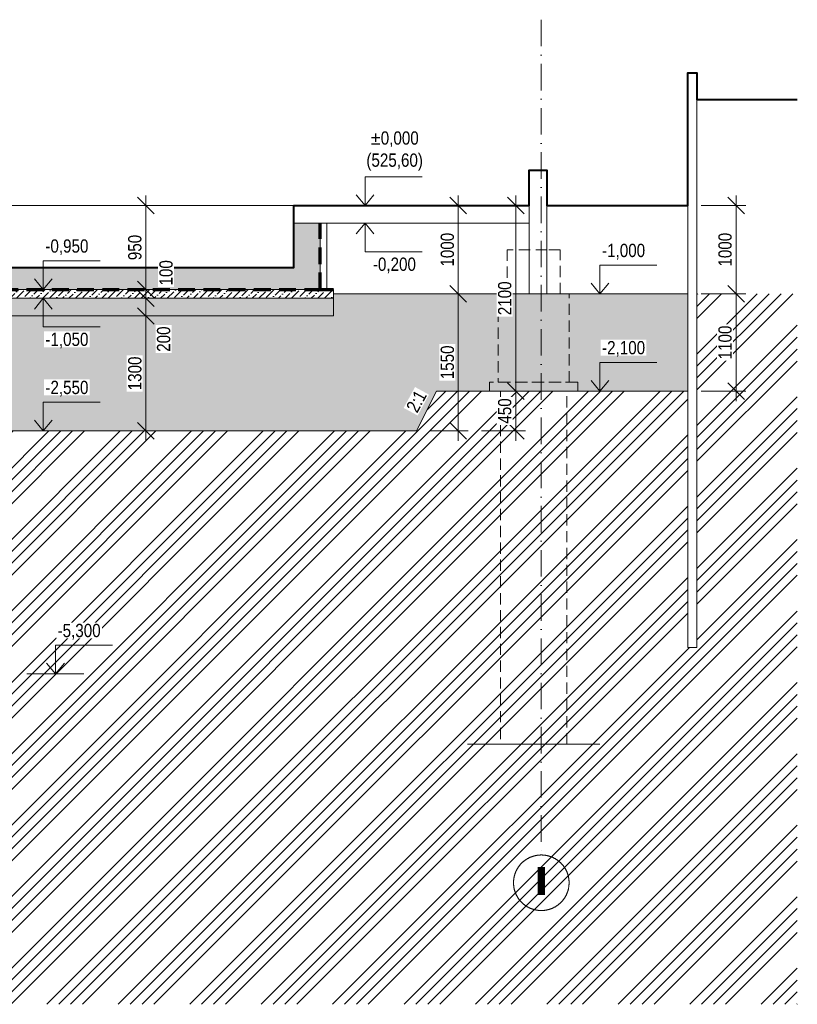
# Model space of a CAD drawing. Header units: millimetres. Extents: x -2694 to 670324, y -147023 to 76385.
# Tile 38 of 51: x 480490 to 489288, y -146531 to -135391. Entities that reach past the tile are written whole.
import ezdxf
from ezdxf.enums import TextEntityAlignment as Align

# ---------------------------------------------------------------- set-up
doc = ezdxf.new("R2010")
doc.units = ezdxf.units.MM
doc.header["$LTSCALE"] = 10
for name, pattern in [('Cerchovana 2x', [0.5, 0.3, -0.1, 0, -0.1]), ('DASHDOT', [25.4, 12.7, -6.35, 0, -6.35]), ('ČÁRKOVANÁ', [19.05, 12.7, -6.35])]:
    doc.linetypes.add(name, pattern=pattern)
doc.layers.get('0').update_dxf_attribs({"lineweight": 20})
doc.layers.get('Defpoints').update_dxf_attribs({"lineweight": 20})
for name, color, linetype, lineweight in [('_A_OSY_HPFM', 253, 'DASHDOT', 13), ('A_CARK', 72, 'ČÁRKOVANÁ', 20), ('A_KOTY', 7, 'Continuous', 13), ('A_TENKA', 4, 'Continuous', 20), ('A_TENKA_ZEMNI_PRACE', 31, 'Continuous', 20), ('A_TUCNA', 1, 'Continuous', 40)]:
    doc.layers.add(name, color=color, linetype=linetype, lineweight=lineweight)
doc.layers.add('A_SRAF', color=8, linetype='Continuous', lineweight=13, transparency=0.3)
doc.layers.add('A_SRAFY_ZB', color=7, linetype='Continuous', lineweight=13, true_color=0xc8c8c8, transparency=0.3)
doc.styles.add('ARIAL', font='arial.ttf')
doc.styles.add('KÓTY', font='ARIALN.TTF')
doc.linetypes.add('__PRERUSENI', pattern='A,2.36,[100,CADKON.SHX,S=0.1,R=0,X=0,Y=0],-0.39', length=2.75)
doc.linetypes.add('CIKCAK', pattern='A,0.00254,-5.08,[131,ltypeshp.shx,S=5.08,R=0,X=-5.08,Y=0],-10.16,[131,ltypeshp.shx,S=5.08,R=180,X=5.08,Y=0],-5.08', length=20.32254)
doc.dimstyles.new('INPROS - 75', dxfattribs={"dimscale": 75, "dimtxt": 2, "dimasz": 2.5, "dimexe": 1.5, "dimexo": 2, "dimtad": 1, "dimdec": 0, "dimrnd": 5, "dimtxsty": 'KÓTY', "dimblk": 'OBLIQUE', "dimcen": 2.5, "dimdle": 1.5, "dimadec": 0, "dimazin": 0, "dimtfac": 1, "dimtdec": 0, "dimtmove": 2, "dimatfit": 3, "dimldrblk": 'OBLIQUE', "dimfxl": 6, "dimfxlon": 1, "dimtfill": 1, "dimlwd": -1, "dimlwe": -1, "dimarcsym": 0})

# ---------------------------------------------------------------- blocks, each defined once
blk = doc.blocks.new('_Oblique')
at = {"color": 0, "linetype": 'ByBlock', "lineweight": -2}
blk.add_line((-0.5, -0.5), (0.5, 0.5), dxfattribs=at)
blk = doc.blocks.new('*D223')
at = {"layer": 'A_KOTY', "color": 0, "transparency": 16777216}
for p, q in [((481916, -137381), (481916, -138556)), ((482366, -137493), (481804, -137493)), ((482366, -138443), (481804, -138443))]:
    blk.add_line(p, q, dxfattribs=at)
at = {"layer": 'Defpoints', "color": 0, "transparency": 16777216}
for p in [(483590, -137493), (481916, -138443), (483590, -138443)]:
    blk.add_point(p, dxfattribs=at)
at = {"layer": 'A_KOTY', "color": 0, "transparency": 16777216, "xscale": 187.5, "yscale": 187.5, "zscale": 187.5}
for p, rotation in [((481916, -137493), 90), ((481916, -138443), 270)]:
    blk.add_blockref('_Oblique', p, dxfattribs=dict(at, rotation=rotation))
at = {"layer": 'A_KOTY', "color": 0, "transparency": 16777216, "insert": (481793, -137968), "char_height": 150, "attachment_point": 5, "rotation": 90, "style": 'KÓTY', "bg_fill": 3, "box_fill_scale": 1.1, "bg_fill_color": 256, "bg_fill_true_color": 13158600, "bg_fill_transparency": 0}
blk.add_mtext('950', dxfattribs=at)
blk = doc.blocks.new('*D322')
at = {"layer": 'A_KOTY', "color": 0, "transparency": 16777216}
for p, q in [((481916, -138331), (481916, -138656)), ((482366, -138443), (481804, -138443)), ((481916, -138543), (481804, -138543))]:
    blk.add_line(p, q, dxfattribs=at)
at = {"layer": 'Defpoints', "color": 0, "transparency": 16777216}
for p in [(483590, -138443), (481916, -138543), (481916, -138543)]:
    blk.add_point(p, dxfattribs=at)
at = {"layer": 'A_KOTY', "color": 0, "transparency": 16777216, "insert": (482146, -138255), "char_height": 150, "attachment_point": 5, "rotation": 90, "style": 'KÓTY', "bg_fill": 3, "box_fill_scale": 1.1, "bg_fill_color": 256, "bg_fill_true_color": 13158600, "bg_fill_transparency": 0}
blk.add_mtext('100', dxfattribs=at)
at = {"layer": 'A_KOTY', "color": 0, "transparency": 16777216, "xscale": 187.5, "yscale": 187.5, "zscale": 187.5}
for p, rotation in [((481916, -138443), 90), ((481916, -138543), 270)]:
    blk.add_blockref('_Oblique', p, dxfattribs=dict(at, rotation=rotation))
blk = doc.blocks.new('*D324')
at = {"layer": 'A_KOTY', "color": 0, "transparency": 16777216}
for p, q in [((481916, -138431), (481916, -138856)), ((481916, -138543), (482029, -138543)), ((482366, -138743), (481804, -138743))]:
    blk.add_line(p, q, dxfattribs=at)
at = {"layer": 'Defpoints', "color": 0, "transparency": 16777216}
for p in [(481916, -138543), (481916, -138743), (484040, -138743)]:
    blk.add_point(p, dxfattribs=at)
at = {"layer": 'A_KOTY', "color": 0, "transparency": 16777216, "xscale": 187.5, "yscale": 187.5, "zscale": 187.5, "rotation": 90}
blk.add_blockref('_Oblique', (481916, -138543), dxfattribs=at)
at = {"layer": 'A_KOTY', "color": 0, "transparency": 16777216, "insert": (482119, -139005), "char_height": 150, "attachment_point": 5, "rotation": 90, "style": 'KÓTY', "bg_fill": 3, "box_fill_scale": 1.1, "bg_fill_color": 256, "bg_fill_true_color": 13158600, "bg_fill_transparency": 0}
blk.add_mtext('200', dxfattribs=at)
at = {"layer": 'A_KOTY', "color": 0, "transparency": 16777216, "xscale": 187.5, "yscale": 187.5, "zscale": 187.5, "rotation": 270}
blk.add_blockref('_Oblique', (481916, -138743), dxfattribs=at)
blk = doc.blocks.new('*D325')
at = {"layer": 'A_KOTY', "color": 0, "transparency": 16777216}
for p, q in [((481916, -138631), (481916, -140156)), ((482366, -138743), (481804, -138743)), ((482366, -140043), (481804, -140043))]:
    blk.add_line(p, q, dxfattribs=at)
at = {"layer": 'Defpoints', "color": 0, "transparency": 16777216}
for p in [(484040, -138743), (481916, -140043), (484040, -140043)]:
    blk.add_point(p, dxfattribs=at)
at = {"layer": 'A_KOTY', "color": 0, "transparency": 16777216, "xscale": 187.5, "yscale": 187.5, "zscale": 187.5}
for p, rotation in [((481916, -138743), 90), ((481916, -140043), 270)]:
    blk.add_blockref('_Oblique', p, dxfattribs=dict(at, rotation=rotation))
at = {"layer": 'A_KOTY', "color": 0, "transparency": 16777216, "insert": (481793, -139393), "char_height": 150, "attachment_point": 5, "rotation": 90, "style": 'KÓTY', "bg_fill": 3, "box_fill_scale": 1.1, "bg_fill_color": 256, "bg_fill_true_color": 13158600, "bg_fill_transparency": 0}
blk.add_mtext('1300', dxfattribs=at)
blk = doc.blocks.new('*D333')
at = {"layer": 'A_KOTY', "color": 0, "transparency": 16777216}
for p, q in [((485452, -140156), (485452, -138381)), ((485130, -138493), (485565, -138493)), ((485130, -140043), (485565, -140043))]:
    blk.add_line(p, q, dxfattribs=at)
at = {"layer": 'Defpoints', "color": 0, "transparency": 16777216}
for p in [(484980, -138493), (485452, -138493), (484980, -140043)]:
    blk.add_point(p, dxfattribs=at)
at = {"layer": 'A_KOTY', "color": 0, "transparency": 16777216, "xscale": 187.5, "yscale": 187.5, "zscale": 187.5}
for p, rotation in [((485452, -138493), 90), ((485452, -140043), 270)]:
    blk.add_blockref('_Oblique', p, dxfattribs=dict(at, rotation=rotation))
at = {"layer": 'A_KOTY', "color": 0, "transparency": 16777216, "insert": (485329, -139268), "char_height": 150, "attachment_point": 5, "rotation": 90, "style": 'KÓTY', "bg_fill": 3, "box_fill_scale": 1.1, "bg_fill_color": 256, "bg_fill_true_color": 13158600, "bg_fill_transparency": 0}
blk.add_mtext('1550', dxfattribs=at)
blk = doc.blocks.new('*D334')
at = {"layer": 'A_KOTY', "color": 0, "transparency": 16777216}
for p, q in [((485452, -138606), (485452, -137381)), ((485452, -137493), (485565, -137493)), ((485452, -138493), (485565, -138493))]:
    blk.add_line(p, q, dxfattribs=at)
at = {"layer": 'Defpoints', "color": 0, "transparency": 16777216}
for p in [(485452, -137493), (485452, -137493), (485452, -138493)]:
    blk.add_point(p, dxfattribs=at)
at = {"layer": 'A_KOTY', "color": 0, "transparency": 16777216, "xscale": 187.5, "yscale": 187.5, "zscale": 187.5}
for p, rotation in [((485452, -137493), 90), ((485452, -138493), 270)]:
    blk.add_blockref('_Oblique', p, dxfattribs=dict(at, rotation=rotation))
at = {"layer": 'A_KOTY', "color": 0, "transparency": 16777216, "insert": (485329, -137993), "char_height": 150, "attachment_point": 5, "rotation": 90, "style": 'KÓTY', "bg_fill": 3, "box_fill_scale": 1.1, "bg_fill_color": 256, "bg_fill_true_color": 13158600, "bg_fill_transparency": 0}
blk.add_mtext('1000', dxfattribs=at)
blk = doc.blocks.new('*D335')
at = {"layer": 'A_KOTY', "color": 0, "transparency": 16777216}
for p, q in [((486102, -140156), (486102, -139481)), ((485715, -139593), (486214, -139593)), ((485715, -140043), (486214, -140043))]:
    blk.add_line(p, q, dxfattribs=at)
at = {"layer": 'Defpoints', "color": 0, "transparency": 16777216}
for p in [(485565, -139593), (486102, -139593), (485565, -140043)]:
    blk.add_point(p, dxfattribs=at)
at = {"layer": 'A_KOTY', "color": 0, "transparency": 16777216, "xscale": 187.5, "yscale": 187.5, "zscale": 187.5}
for p, rotation in [((486102, -139593), 90), ((486102, -140043), 270)]:
    blk.add_blockref('_Oblique', p, dxfattribs=dict(at, rotation=rotation))
at = {"layer": 'A_KOTY', "color": 0, "transparency": 16777216, "insert": (485978, -139818), "char_height": 150, "attachment_point": 5, "rotation": 90, "style": 'KÓTY', "bg_fill": 3, "box_fill_scale": 1.1, "bg_fill_color": 256, "bg_fill_true_color": 13158600, "bg_fill_transparency": 0}
blk.add_mtext('450', dxfattribs=at)
blk = doc.blocks.new('*D336')
at = {"layer": 'A_KOTY', "color": 0, "transparency": 16777216}
for p, q in [((486102, -139706), (486102, -137381)), ((486102, -137493), (486214, -137493)), ((486102, -139593), (486214, -139593))]:
    blk.add_line(p, q, dxfattribs=at)
at = {"layer": 'Defpoints', "color": 0, "transparency": 16777216}
for p in [(486102, -137493), (486102, -137493), (486102, -139593)]:
    blk.add_point(p, dxfattribs=at)
at = {"layer": 'A_KOTY', "color": 0, "transparency": 16777216, "xscale": 187.5, "yscale": 187.5, "zscale": 187.5}
for p, rotation in [((486102, -137493), 90), ((486102, -139593), 270)]:
    blk.add_blockref('_Oblique', p, dxfattribs=dict(at, rotation=rotation))
at = {"layer": 'A_KOTY', "color": 0, "transparency": 16777216, "insert": (485978, -138543), "char_height": 150, "attachment_point": 5, "rotation": 90, "style": 'KÓTY', "bg_fill": 3, "box_fill_scale": 1.1, "bg_fill_color": 256, "bg_fill_true_color": 13158600, "bg_fill_transparency": 0}
blk.add_mtext('2100', dxfattribs=at)
blk = doc.blocks.new('*D337')
at = {"layer": 'A_KOTY', "color": 0, "transparency": 16777216}
for p, q in [((488595, -139706), (488595, -138381)), ((488200, -138493), (488707, -138493)), ((488200, -139593), (488707, -139593))]:
    blk.add_line(p, q, dxfattribs=at)
at = {"layer": 'Defpoints', "color": 0, "transparency": 16777216}
for p in [(488050, -138493), (488595, -138493), (488050, -139593)]:
    blk.add_point(p, dxfattribs=at)
at = {"layer": 'A_KOTY', "color": 0, "transparency": 16777216, "xscale": 187.5, "yscale": 187.5, "zscale": 187.5}
for p, rotation in [((488595, -138493), 90), ((488595, -139593), 270)]:
    blk.add_blockref('_Oblique', p, dxfattribs=dict(at, rotation=rotation))
at = {"layer": 'A_KOTY', "color": 0, "transparency": 16777216, "insert": (488471, -139043), "char_height": 150, "attachment_point": 5, "rotation": 90, "style": 'KÓTY', "bg_fill": 3, "box_fill_scale": 1.1, "bg_fill_color": 256, "bg_fill_true_color": 13158600, "bg_fill_transparency": 0}
blk.add_mtext('1100', dxfattribs=at)
blk = doc.blocks.new('*D338')
at = {"layer": 'A_KOTY', "color": 0, "transparency": 16777216}
for p, q in [((488595, -138606), (488595, -137381)), ((488200, -137493), (488707, -137493)), ((488200, -138493), (488707, -138493))]:
    blk.add_line(p, q, dxfattribs=at)
at = {"layer": 'Defpoints', "color": 0, "transparency": 16777216}
for p in [(488050, -137493), (488595, -137493), (488050, -138493)]:
    blk.add_point(p, dxfattribs=at)
at = {"layer": 'A_KOTY', "color": 0, "transparency": 16777216, "xscale": 187.5, "yscale": 187.5, "zscale": 187.5}
for p, rotation in [((488595, -137493), 90), ((488595, -138493), 270)]:
    blk.add_blockref('_Oblique', p, dxfattribs=dict(at, rotation=rotation))
at = {"layer": 'A_KOTY', "color": 0, "transparency": 16777216, "insert": (488471, -137993), "char_height": 150, "attachment_point": 5, "rotation": 90, "style": 'KÓTY', "bg_fill": 3, "box_fill_scale": 1.1, "bg_fill_color": 256, "bg_fill_true_color": 13158600, "bg_fill_transparency": 0}
blk.add_mtext('1000', dxfattribs=at)

msp = doc.modelspace()

# ---------------------------------------------------------------- hatches: boundary and pattern name
at = {"layer": 'A_SRAF'}
h = msp.add_hatch(dxfattribs=at)
h.set_pattern_fill('ANSI36', color=256, scale=16.5, angle=-1.27e-14)
h.paths.add_polyline_path([(484040, -138443.2), (483890, -138443.2), (477139, -138443.2), (477139, -138543.2), (484040, -138543.2)])
h = msp.add_hatch(dxfattribs=at)
h.set_pattern_fill('ANSI34', color=256, scale=30)
h.set_pattern_definition([(45, (0, 12784.5), (-404.1115, 404.1115), []), (45, (134.7, 12784.5), (-404.1115, 404.1115), []), (45, (269.4, 12784.5), (-404.1115, 404.1115), []), (45, (404.1, 12784.5), (-404.1115, 404.1115), [])])
h.paths.add_polyline_path([(489288, -138493.2), (488153.1, -138493.2), (488153.1, -142493.2), (488049.5, -142493.2), (488049.5, -139593.2), (485205, -139593.2), (484980, -140043.2), (479490, -140043.2), (477990, -142793.2), (477990, -143093.2), (477690, -143093.2), (477690, -142793.2), (456049.9, -142793.2), (456049.9, -143093.2), (455749.9, -143093.2), (455749.9, -142793.2), (434109.8, -142793.2), (434109.8, -143093.2), (433809.8, -143093.2), (433809.8, -142793.2), (432310, -140043.2), (431810, -140043.2), (430964.6, -138493.2), (430090.3, -138493.2), (430090.3, -146531.1), (489288, -146531.1)])
h = msp.add_hatch(dxfattribs=at)
h.set_pattern_fill('AR-CONC', color=256, scale=2)
h.set_pattern_definition([(50, (0, 14539.5), (364.36934, -31.87817), [38.1, -419.1]), (355, (0, 14539.5), (-70.48684, 382.1137), [30.48, -335.28117]), (100.451445, (30.36, 14536.85), (293.8825, 350.2355), [32.38002, -356.1805]), (46.1842, (0, 14641.1), (542.1581, -84.08466), [57.15, -628.65]), (96.63556, (45.2, 14634.1), (474.80827, 494.85225), [48.57005, -534.2712]), (351.18415, (0, 14641.1), (474.80827, 494.85225), [45.71993, -502.91946]), (21, (50.8, 14615.7), (303.22878, -204.5304), [38.1, -419.1]), (326, (50.8, 14615.7), (123.60406, 368.37593), [30.48, -335.28]), (71.451445, (76.07, 14598.66), (426.83284, 163.84554), [32.38002, -356.17988]), (37.5, (0, 14539.5), (6.177207, 169.110078), [0, -331.216, 0, -340.36, 0, -336.55]), (7.5, (0, 14539.5), (133.639325, 200.36115), [0, -194.056, 0, -323.596, 0, -128.27]), (327.5, (-113.28, 14539.5), (271.18119, -11.457488), [0, -127, 0, -396.24, 0, -525.78]), (317.5, (-164.08, 14539.5), (296.25836, 50.85298), [0, -165.1, 0, -263.144, 0, -373.38])])
h.paths.add_polyline_path([(479490, -140043.2), (484980, -140043.2), (485205, -139593.2), (488049.5, -139593.2), (488049.5, -138493.2), (484040, -138493.2), (484040, -138743.2), (477139, -138743.2), (477140, -141408.2), (477290, -141408.2), (477290, -141708.2), (467499, -141628.2), (453349, -140593.2), (448510.8, -140593.2), (448510.8, -141293.2), (448660.8, -141293.2), (448660.8, -141593.2), (434560.8, -141593.2), (434560.8, -141293.2), (434710.8, -141293.2), (434710.8, -138493.2), (430964.6, -138493.2), (431810, -140043.2), (432310, -140043.2), (433809.8, -142793.2), (477990, -142793.2)])
h = msp.add_hatch(dxfattribs=at)
h.set_pattern_fill('GRAVEL', color=256, scale=11, angle=-90)
h.paths.add_polyline_path([(484040, -138543.2), (477139, -138543.2), (477139, -138743.2), (484040, -138743.2)])
at = {"layer": 'A_SRAFY_ZB', "linetype": 'Continuous', "lineweight": -3}
for points in [[(483590, -137693.2), (483890, -137693.2), (483890, -138193.2), (483590, -138193.2)], [(476840, -138193.2), (483890, -138193.2), (483890, -138443.2), (476840, -138443.2)]]:
    msp.add_hatch(color=256, dxfattribs=at).paths.add_polyline_path(points, flags=16)

# ---------------------------------------------------------------- linework, layer by layer
at = {"layer": '_A_OSY_HPFM', "linetype": 'Cerchovana 2x', "ltscale": 100, "transparency": 33554687}
msp.add_line((486390.2, -135390.6), (486390.2, -144842.1), dxfattribs=at)
at = {"layer": '_A_OSY_HPFM', "linetype": 'Cerchovana 2x', "ltscale": 10000, "transparency": 33554687}
msp.add_circle((486391.5, -145155.8), 314.2, dxfattribs=at)
at = {"layer": 'A_CARK'}
for p, q in [((486455.1, -137993.2), (486005, -137993.2)), ((486005, -137993.2), (486005, -138493.2)), ((486605, -137993.2), (486455.1, -137993.2)), ((486605, -138493.2), (486605, -137993.2)), ((486081.9, -138493.2), (485905, -138493.2)), ((485905, -138493.2), (485905, -139493.2)), ((486005, -138493.2), (486528, -138493.2)), ((486705, -138493.2), (486528, -138493.2)), ((486528, -138493.2), (486605, -138493.2)), ((486705, -139493.2), (486705, -138493.2)), ((486805, -139493.2), (485805, -139493.2)), ((485805, -139493.2), (485805, -139593.2)), ((485905, -139493.2), (486705, -139493.2)), ((486805, -139593.2), (486805, -139493.2)), ((485805, -139593.2), (485866.2, -139593.2)), ((485855, -139593.2), (485997.6, -139593.2)), ((485866.2, -139593.2), (486743.7, -139593.2)), ((486743.7, -139593.2), (485866.2, -139593.2)), ((485930, -139593.2), (485930, -143589)), ((486680, -143589), (486680, -139593.2)), ((486743.7, -139593.2), (486805, -139593.2))]:
    msp.add_line(p, q, dxfattribs=at)
at = {"layer": 'A_CARK', "color": 1, "lineweight": 70, "ltscale": 1.5}
msp.add_lwpolyline([(448510.8, -141293.2), (448510.8, -140293.2), (453360, -140293.2), (467510, -141328.2), (477140, -141408.2), (477139, -138443.2), (483890, -138443.2), (483890, -137693.2)], dxfattribs=at)
at = {"layer": 'A_CARK', "linetype": 'CIKCAK', "lineweight": 15, "ltscale": 0.4}
msp.add_lwpolyline([(483965, -138443.2), (483965, -137693.2)], dxfattribs=at)
at = {"layer": 'A_KOTY'}
for p, q in [((484397.4, -137168.9), (484397.4, -137493.2)), ((484397.4, -137493.2), (484296.8, -137371.9)), ((484397.4, -137493.2), (484296.8, -137371.9)), ((484397.4, -137493.2), (484498.1, -137371.9)), ((484397.4, -137693.2), (484296.8, -137814.4)), ((484397.4, -137693.2), (484296.8, -137814.4)), ((484397.4, -138017.5), (484397.4, -137693.2)), ((484397.4, -137693.2), (484498.1, -137814.4)), ((480756.2, -138118.9), (480756.2, -138443.2)), ((487054.7, -138168.9), (487054.7, -138493.2)), ((480756.2, -138443.2), (480655.5, -138321.9)), ((480756.2, -138443.2), (480655.5, -138321.9)), ((480756.2, -138443.2), (480856.8, -138321.9)), ((487054.7, -138493.2), (486954.1, -138371.9)), ((487054.7, -138493.2), (486954.1, -138371.9)), ((487054.7, -138493.2), (487155.4, -138371.9)), ((480756.2, -138543.2), (480655.5, -138664.4)), ((480756.2, -138543.2), (480655.5, -138664.4)), ((480756.2, -138867.5), (480756.2, -138543.2)), ((480756.2, -138543.2), (480856.8, -138664.4)), ((487054.7, -139268.9), (487054.7, -139593.2)), ((487054.7, -139593.2), (486954.1, -139471.9)), ((487054.7, -139593.2), (486954.1, -139471.9)), ((487054.7, -139593.2), (487155.4, -139471.9)), ((480756.2, -139718.9), (480756.2, -140043.2)), ((480756.2, -140043.2), (480655.5, -139921.9)), ((480756.2, -140043.2), (480655.5, -139921.9)), ((480756.2, -140043.2), (480856.8, -139921.9)), ((480894.3, -142468.9), (480894.3, -142793.2)), ((480894.3, -142793.2), (480793.6, -142671.9)), ((480894.3, -142793.2), (480793.6, -142671.9)), ((480894.3, -142793.2), (480995, -142671.9))]:
    msp.add_line(p, q, dxfattribs=at)
for points in [[(485041.7, -137168.9), (484397.4, -137168.9)], [(485041.7, -138017.5), (484397.4, -138017.5)], [(481400.4, -138118.9), (480756.2, -138118.9)], [(487699, -138168.9), (487054.7, -138168.9)], [(481400.4, -138867.5), (480756.2, -138867.5)], [(487699, -139268.9), (487054.7, -139268.9)], [(481400.4, -139718.9), (480756.2, -139718.9)], [(481538.5, -142468.9), (480894.3, -142468.9)], [(481216.4, -142793.2), (480572.2, -142793.2)]]:
    msp.add_lwpolyline(points, dxfattribs=at)
at = {"layer": 'A_KOTY', "linetype": '__PRERUSENI', "ltscale": 33, "transparency": 33554687}
msp.add_lwpolyline([(485555, -143589), (487055, -143589)], dxfattribs=at)
at = {"layer": 'A_SRAF'}
msp.add_lwpolyline([(433809.8, -142793.2), (477990, -142793.2), (479490, -140043.2), (484980, -140043.2), (485205, -139593.2), (488049.5, -139593.2), (488049.5, -138493.2), (484040, -138493.2), (484040, -138743.2), (477139, -138743.2), (477140, -141408.2), (477290, -141408.2), (477290, -141708.2), (467499, -141628.2), (453349, -140593.2), (448510.8, -140593.2), (448510.8, -141293.2), (448660.8, -141293.2), (448660.8, -141593.2), (434560.8, -141593.2)], dxfattribs=at)
msp.add_lwpolyline([(433809.8, -142793.2), (477990, -142793.2), (479490, -140043.2), (484980, -140043.2), (485205, -139593.2), (488049.5, -139593.2), (488049.5, -138493.2), (484040, -138493.2), (484040, -138743.2), (477139, -138743.2), (477140, -141408.2), (477290, -141408.2), (477290, -141708.2), (467499, -141628.2), (453349, -140593.2), (448510.8, -140593.2), (448510.8, -141293.2), (448660.8, -141293.2), (448660.8, -141593.2), (434560.8, -141593.2)], dxfattribs=at)
at = {"layer": 'A_TENKA'}
for p, q in [((486455, -137093.2), (486255.6, -137093.2)), ((486255.6, -137093.2), (486255.6, -137493.2)), ((486455, -137093.2), (486455.6, -137093.2)), ((486455.6, -137093.2), (486455, -137093.2)), ((486455.6, -137093.2), (486455.6, -138493.2)), ((486455.6, -137193.2), (486455.6, -137093.2)), ((486455.6, -138493.2), (486455.6, -137193.2)), ((486255.6, -138493.2), (486255.6, -137493.2)), ((486255.6, -137493.2), (486255.6, -137793.2)), ((486255.6, -137793.2), (486255.6, -137893.2)), ((486255.6, -137893.2), (486255.6, -138493.2)), ((486455.6, -138493.2), (486255.6, -138493.2)), ((486255.6, -138493.2), (486455.6, -138493.2))]:
    msp.add_line(p, q, dxfattribs=at)
at = {"layer": 'A_TENKA', "linetype": 'Continuous', "transparency": 33554687}
for p, q in [((483590, -137693.2), (483590, -138193.2)), ((483890, -137693.2), (483590, -137693.2)), ((483890, -138193.2), (483890, -137693.2)), ((483590, -138193.2), (476840, -138193.2)), ((483890, -138443.2), (483890, -138193.2)), ((477139, -138443.2), (483890, -138443.2))]:
    msp.add_line(p, q, dxfattribs=at)
at = {"layer": 'A_TENKA'}
for points in [[(488049.5, -135993.2), (488049.5, -142493.2)], [(488049.5, -135993.2), (488153.1, -135993.2)], [(488153.1, -135993.2), (488153.1, -142493.2)], [(488153.1, -135993.2), (488153.1, -136293.2), (489288, -136293.2)], [(483590, -137493.2), (484397.4, -137493.2)], [(483590, -137493.2), (483590, -137693.2), (486255.6, -137693.2)], [(484397.4, -137493.2), (486255.6, -137493.2)], [(486455.6, -137493.2), (488049.5, -137493.2)], [(483890, -138443.2), (484040, -138443.2), (484040, -138543.2), (477139, -138543.2)], [(488153.1, -142493.2), (488049.5, -142493.2)]]:
    msp.add_lwpolyline(points, dxfattribs=at)
at = {"layer": 'A_TENKA', "color": 5}
msp.add_lwpolyline([(435190.8, -137493.2), (483590, -137493.2)], dxfattribs=at)
at = {"layer": 'A_TENKA_ZEMNI_PRACE'}
msp.add_line((488049.5, -139593.2), (485205, -139593.2), dxfattribs=at)
for points in [[(484040, -138543.2), (484040, -138743.2), (477139, -138743.2)], [(485205, -139593.2), (484980, -140043.2)], [(484980, -140043.2), (479490, -140043.2)]]:
    msp.add_lwpolyline(points, dxfattribs=at)
at = {"layer": 'A_TENKA_ZEMNI_PRACE', "linetype": 'Continuous', "transparency": 33554687}
msp.add_lwpolyline([(484040, -138493.2), (488049.5, -138493.2)], dxfattribs=at)
at = {"layer": 'A_TUCNA', "color": 23}
msp.add_lwpolyline([(467510, -141028.2), (476839, -141108.2), (476863.9, -138193.2), (483590, -138193.2), (483590, -137493.2), (486255.6, -137493.2), (486255.6, -137093.2), (486455, -137093.2), (486455.6, -137493.2), (488049.5, -137493.2), (488049.5, -135993.2), (488153.1, -135993.2), (488153.1, -136293.2), (489288, -136293.2)], dxfattribs=at)

# ---------------------------------------------------------------- texts
at = {"layer": '_A_OSY_HPFM', "linetype": 'Cerchovana 2x', "ltscale": 100, "transparency": 33554687, "style": 'ARIAL', "width": 2.080012}
msp.add_text('I', height=315, dxfattribs=at).set_placement((486264.4, -145292.8), (486518.7, -145292.8), align=Align.FIT)

# ---------------------------------------------------------------- next in the draw order: texts
at = {"layer": 'A_KOTY', "char_height": 150, "attachment_point": 5, "style": 'KÓTY', "bg_fill": 3, "box_fill_scale": 1.1, "bg_fill_color": 256, "bg_fill_true_color": 13158600, "bg_fill_transparency": 0}
for s, insert in [('\\A1;%%P0,000\\P(525,60)', (484732.4, -136877.1)), ('\\A1;-0,950', (481024, -137965.3)), ('\\A1;-1,000', (487322.6, -138015.3)), ('\\A1;-0,200', (484729.5, -138171.2)), ('\\A1;-1,050', (481024, -139021)), ('\\A1;-2,100', (487322.6, -139115.3)), ('\\A1;-2,550', (481024, -139565.3)), ('\\A1;-5,300', (481162.1, -142315.3))]:
    msp.add_mtext(s, dxfattribs=dict(at, insert=insert))

# ---------------------------------------------------------------- next in the draw order: dimensions: what is measured, and where the dimension line sits
at = {"layer": 'A_KOTY'}
for base, p1, p2, angle, picture, middle in [((481916.4, -138443.2), (483590, -137493.2), (483590, -138443.2), 270, '*D223', (481793, -137968.2)), ((485452.4, -138493.2), (484980, -140043.2), (484980, -138493.2), 90, '*D333', (485328.9, -139268.2)), ((488594.8, -138493.2), (488049.5, -139593.2), (488049.5, -138493.2), 90, '*D337', (488471.3, -139043.2))]:
    dim = msp.add_linear_dim(base=base, p1=p1, p2=p2, angle=angle, dimstyle='INPROS - 75', dxfattribs=at)
    dim.commit()
    dim.dimension.update_dxf_attribs({"geometry": picture, "text_midpoint": middle})

# ---------------------------------------------------------------- next in the draw order: texts
at = {"layer": 'A_KOTY', "insert": (484977.9, -139708.2), "char_height": 150, "attachment_point": 5, "rotation": 61.38954, "style": 'KÓTY', "bg_fill": 3, "box_fill_scale": 1.1, "bg_fill_color": 256, "bg_fill_true_color": 13158600, "bg_fill_transparency": 0}
msp.add_mtext('\\A1;2:1', dxfattribs=at)

# ---------------------------------------------------------------- next in the draw order: dimensions: what is measured, and where the dimension line sits
at = {"layer": 'A_KOTY'}
for base, p1, p2, picture, middle in [((485452.4, -137493.2), (485452.4, -138493.2), (485452.4, -137493.2), '*D334', (485328.9, -137993.2)), ((488594.8, -137493.2), (488049.5, -138493.2), (488049.5, -137493.2), '*D338', (488471.3, -137993.2)), ((486101.7, -139593.2), (485564.9, -140043.2), (485564.9, -139593.2), '*D335', (485978.3, -139818.2))]:
    dim = msp.add_linear_dim(base=base, p1=p1, p2=p2, angle=90, dimstyle='INPROS - 75', dxfattribs=at)
    dim.commit()
    dim.dimension.update_dxf_attribs({"geometry": picture, "text_midpoint": middle})
dim = msp.add_linear_dim(base=(481916.4, -138543.2), p1=(483590, -138443.2), p2=(481916.4, -138543.2), angle=270, dimstyle='INPROS - 75', dxfattribs=at)
dim.commit()
dim.dimension.update_dxf_attribs({"geometry": '*D322', "text_midpoint": (482146.2, -138254.8), "dimtype": 160})

# ---------------------------------------------------------------- next in the draw order: dimensions: what is measured, and where the dimension line sits
dim = msp.add_linear_dim(base=(486101.7, -137493.2), p1=(486101.7, -139593.2), p2=(486101.7, -137493.2), angle=90, dimstyle='INPROS - 75', dxfattribs=at)
dim.commit()
dim.dimension.update_dxf_attribs({"geometry": '*D336', "text_midpoint": (485978.3, -138543.2)})
dim = msp.add_linear_dim(base=(481916.4, -138743.2), p1=(481916.4, -138543.2), p2=(484040, -138743.2), angle=270, dimstyle='INPROS - 75', dxfattribs=at)
dim.commit()
dim.dimension.update_dxf_attribs({"geometry": '*D324', "text_midpoint": (482118.7, -139005.2), "dimtype": 160})

# ---------------------------------------------------------------- next in the draw order: linework, layer by layer
at = {"layer": 'A_CARK', "color": 1, "lineweight": 70, "ltscale": 1.5}
msp.add_lwpolyline([(483890, -138443.2), (484040, -138443.2)], dxfattribs=at)

# ---------------------------------------------------------------- next in the draw order: dimensions: what is measured, and where the dimension line sits
at = {"layer": 'A_KOTY'}
dim = msp.add_linear_dim(base=(481916.4, -140043.2), p1=(484040, -138743.2), p2=(484040, -140043.2), angle=270, dimstyle='INPROS - 75', dxfattribs=at)
dim.commit()
dim.dimension.update_dxf_attribs({"geometry": '*D325', "text_midpoint": (481793, -139393.2)})

doc.saveas('drawing.dxf')
